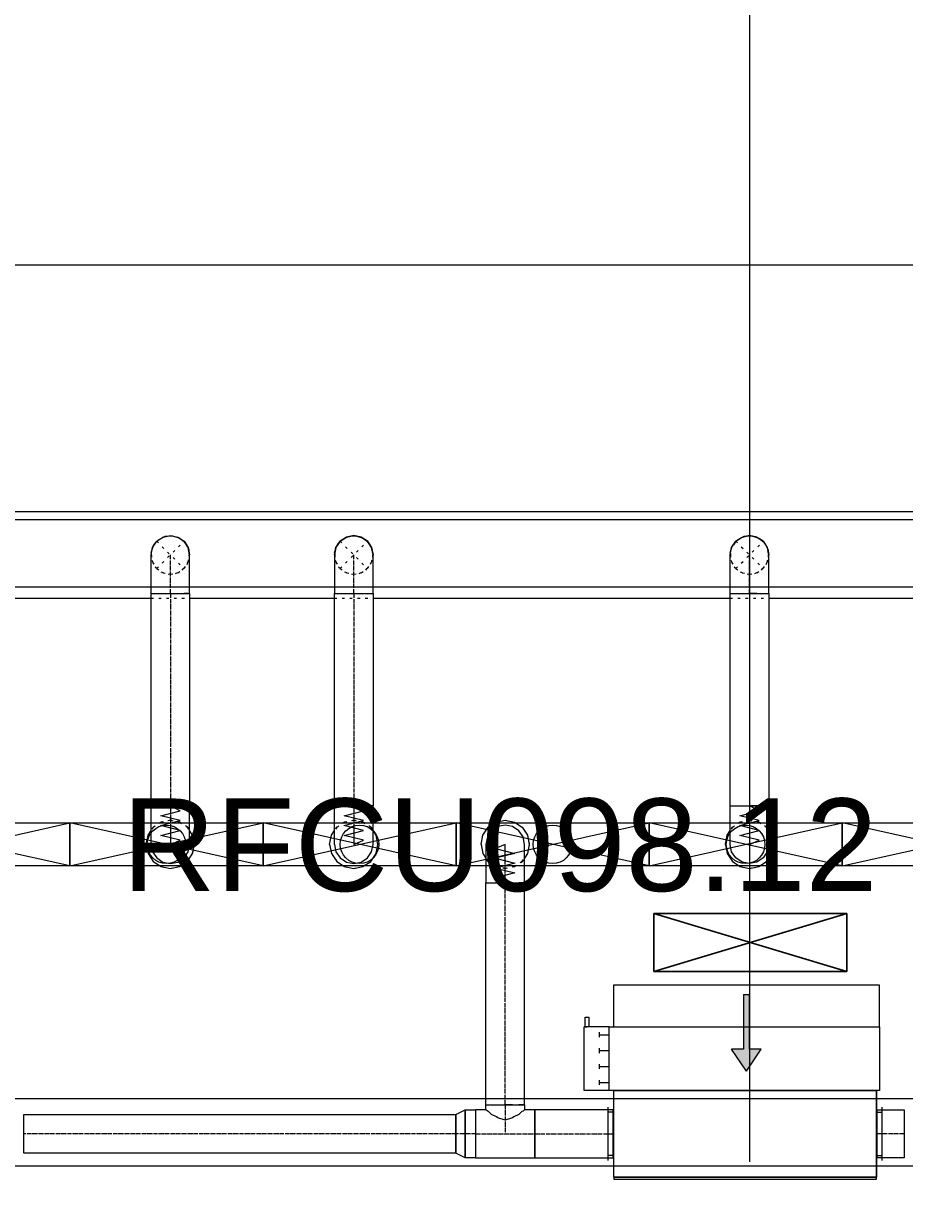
# Model space of a CAD drawing. Header units: centimetres. Extents: x -149939 to 48626, y -46000 to 152985.
# Tile 244 of 256: x -8300 to -3738, y 48110 to 54249. Entities that reach past the tile are written whole.
import ezdxf

# ---------------------------------------------------------------- set-up
doc = ezdxf.new("R2010")
doc.units = ezdxf.units.CM
doc.header["$LTSCALE"] = 50
doc.header["$PDMODE"] = 35
doc.header["$PDSIZE"] = 0.1
for name, pattern in [('CADVENT_CENTERLINE', [9.9, 7.4, -1, 0.5, -1]), ('CADVENT_HIDDEN', [0.8, 0.25, -0.55]), ('Kondygnacja  -0_5$0$HIDDEN', [9.525, 6.35, -3.175]), ('Kondygnacja  -0_5$0$HIDDEN2', [4.7625, 3.175, -1.5875]), ('Osie rzutów$0$DASHDOT2', [12.7, 6.35, -3.175, 0, -3.175])]:
    doc.linetypes.add(name, pattern=pattern)
doc.layers.get('0').update_dxf_attribs({"color": 8})
doc.layers.get('DEFPOINTS').update_dxf_attribs({"color": 8})
for name, color, linetype in [('01-103-Went PP_poziom-0_5$0$L_Nawiew', 7, 'Continuous'), ('bgde-nawiewDETAILS', 1, 'Continuous'), ('bgde-nawiewEXP', 7, 'Continuous'), ('bgde-nawiewHIDDEN', 250, 'Continuous'), ('bgde-wywiewSOL', 5, 'Continuous'), ('Kondygnacja  -0_5$0$ARCH_KONSTR_POWYŻEJ RZUTU', 8, 'Kondygnacja  -0_5$0$HIDDEN'), ('Kondygnacja  -0_5$0$ARCH_KONSTR_POWYŻEJ RZUTU_IST', 8, 'Kondygnacja  -0_5$0$HIDDEN2'), ('Osie rzutów$0$ARCH_INFO_OSIE_IST', 8, 'Osie rzutów$0$DASHDOT2'), ('Osie rzutów$0$ARCH_INFO_OSIE_OPISY_IST', 8, 'Continuous')]:
    doc.layers.add(name, color=color, linetype=linetype)
for name, color, linetype, lineweight in [('bgde-nawiewCEN', 7, 'Continuous', 13), ('bgde_nawiewnik', 11, 'Continuous', 5), ('Kondygnacja  -0_5$0$ARCH_INFO_WYMIARY', 8, 'Continuous', 9), ('RFCU', 6, 'Continuous', 30)]:
    doc.layers.add(name, color=color, linetype=linetype, lineweight=lineweight)
doc.styles.add('Arial', font='ARIAL.TTF')
doc.styles.add('Kondygnacja  -0_5$0$Romans', font='Romans.shx', dxfattribs={"width": 0.7})
doc.dimstyles.new('Kondygnacja  -0_5$0$Wymiary 1-100', dxfattribs={"dimtxt": 12, "dimasz": 10, "dimexe": 5, "dimexo": 0, "dimgap": 4, "dimtad": 1, "dimrnd": 0.5, "dimzin": 12, "dimdsep": 46, "dimtxsty": 'Kondygnacja  -0_5$0$Romans', "dimblk": 'Kondygnacja  -0_5$0$_Oblique', "dimcen": 10, "dimdle": 10, "dimclrt": 55, "dimazin": 0, "dimtfac": 1, "dimtmove": 1, "dimatfit": 3, "dimfxl": 8, "dimfxlon": 1, "dimtolj": 1, "dimtzin": 0, "dimarcsym": 0})

# ---------------------------------------------------------------- blocks, each defined once
blk = doc.blocks.new('Osie rzutów')
at = {"layer": 'Osie rzutów$0$ARCH_INFO_OSIE_IST', "ltscale": 10}
for p, q in [((11660, 12510), (11660, 4623.26)), ((4436.04, 9800), (15156.54, 9800))]:
    blk.add_line(p, q, dxfattribs=at)
blk = doc.blocks.new('Kondygnacja  -0_5$0$_Oblique')
at = {"color": 0, "linetype": 'ByBlock', "lineweight": -2}
blk.add_line((-0.5, -0.5), (0.5, 0.5), dxfattribs=at)
blk = doc.blocks.new('*D147')
at = {"layer": 'DEFPOINTS', "color": 0}
for p in [(5845, 52950), (6165.9, 52950), (-62690, 50660)]:
    blk.add_point(p, dxfattribs=at)
at = {"layer": 'Kondygnacja  -0_5$0$ARCH_INFO_WYMIARY', "color": 0, "lineweight": -2}
for p, q in [((6157.9, 52950), (6170.9, 52950)), ((6165.9, 50650), (6165.9, 52960)), ((6157.9, 50660), (6170.9, 50660))]:
    blk.add_line(p, q, dxfattribs=at)
at = {"layer": 'Kondygnacja  -0_5$0$ARCH_INFO_WYMIARY', "color": 0, "linetype": 'ByBlock', "lineweight": -2, "xscale": 10, "yscale": 10, "zscale": 10}
for p, rotation in [((6165.9, 52950), 90), ((6165.9, 50660), 270)]:
    blk.add_blockref('Kondygnacja  -0_5$0$_Oblique', p, dxfattribs=dict(at, rotation=rotation))
at = {"layer": 'Kondygnacja  -0_5$0$ARCH_INFO_WYMIARY', "color": 55, "insert": (6155.9, 51805), "char_height": 12, "attachment_point": 5, "rotation": 90, "style": 'Kondygnacja  -0_5$0$Romans'}
blk.add_mtext('\\A1;2290', dxfattribs=at)
blk = doc.blocks.new('Kondygnacja  -0_5$0$konstrukcja istniejąca -0.5')
at = {"layer": 'Kondygnacja  -0_5$0$ARCH_KONSTR_POWYŻEJ RZUTU_IST', "ltscale": 10, "elevation": 0}
for points in [[(11138, 9667.89), (12182, 9667.89)], [(12182, 9632.89), (11138, 9632.89)]]:
    blk.add_lwpolyline(points, dxfattribs=at)
at = {"layer": 'Kondygnacja  -0_5$0$ARCH_KONSTR_POWYŻEJ RZUTU_IST', "ltscale": 10}
for points in [[(11138, 9367.89), (12182, 9367.89)], [(12182, 9332.89), (11138, 9332.89)]]:
    blk.add_lwpolyline(points, dxfattribs=at)
blk = doc.blocks.new('*D212')
at = {"layer": 'DEFPOINTS', "color": 0}
for p in [(-30586.3, 81900), (-30681.1, 12489.5), (9064, 12489.5)]:
    blk.add_point(p, dxfattribs=at)
at = {"layer": 'Kondygnacja  -0_5$0$ARCH_INFO_WYMIARY', "color": 0, "lineweight": -2}
for p, q in [((-30673.1, 81900), (-30686.1, 81900)), ((-30681.1, 81910), (-30681.1, 12479.5)), ((-30673.1, 12489.5), (-30686.1, 12489.5))]:
    blk.add_line(p, q, dxfattribs=at)
at = {"layer": 'Kondygnacja  -0_5$0$ARCH_INFO_WYMIARY', "color": 0, "linetype": 'ByBlock', "lineweight": -2, "xscale": 10, "yscale": 10, "zscale": 10}
for p, rotation in [((-30681.1, 81900), 90), ((-30681.1, 12489.5), 270)]:
    blk.add_blockref('Kondygnacja  -0_5$0$_Oblique', p, dxfattribs=dict(at, rotation=rotation))
at = {"layer": 'Kondygnacja  -0_5$0$ARCH_INFO_WYMIARY', "color": 55, "insert": (-30691.1, 47194.8), "char_height": 12, "attachment_point": 5, "rotation": 90, "style": 'Kondygnacja  -0_5$0$Romans'}
blk.add_mtext('\\A1;69410.5', dxfattribs=at)
blk = doc.blocks.new('A$C066D7839')
at = {"layer": 'bgde_nawiewnik', "color": 7}
for p, q in [((-50, -11.15), (-50, 11.15)), ((-50, 11.15), (50, 11.15)), ((-50, -11.15), (50, 11.15)), ((50, -11.15), (-50, 11.15)), ((50, 11.15), (50, -11.15)), ((50, -11.15), (-50, -11.15))]:
    blk.add_line(p, q, dxfattribs=at)
blk.add_circle((0, 0), 10, dxfattribs=at)
blk = doc.blocks.new('A$C5B3E7367')
at = {"layer": '01-103-Went PP_poziom-0_5$0$L_Nawiew'}
h = blk.add_hatch(color=256, dxfattribs=at)
h.paths.add_polyline_path([(215, 704), (215, 674), (331.7, 674), (331.7, 612.1), (445.9, 689), (331.7, 765.9), (331.7, 704)])
h.paths.add_polyline_path([(48.3, 704), (48.3, 674), (215, 674), (215, 704)])
for p, q in [((215, 1525), (165, 1525)), ((165, 1525), (165, 1505)), ((165, 1505), (215, 1505)), ((215, 1400), (215, 1530)), ((545, 1530), (215, 1530)), ((215, 1530), (215, 1515)), ((545, 1400), (545, 1530)), ((243.8, 1452), (268.8, 1452)), ((256.2, 1452), (256.2, 1400)), ((326.2, 1452), (351.2, 1452)), ((338.8, 1452), (338.8, 1400)), ((408.8, 1452), (433.8, 1452)), ((421.2, 1452), (421.2, 1400)), ((491.2, 1452), (516.2, 1452)), ((503.8, 1452), (503.8, 1400)), ((0, 1378), (215, 1378)), ((0, 0), (0, 1378)), ((545, 1400), (215, 1400)), ((215, 1400), (215, 1378)), ((215, 1378), (215, 0)), ((545, 0), (545, 1400)), ((445.9, 689), (331.7, 765.9)), ((331.7, 704), (331.7, 765.9)), ((48.3, 704), (331.7, 704)), ((48.3, 704), (48.3, 674)), ((445.9, 689), (331.7, 612.1)), ((48.3, 674), (331.7, 674)), ((331.7, 612.1), (331.7, 674)), ((215, 0), (0, 0)), ((215, 0), (545, 0))]:
    blk.add_line(p, q, dxfattribs=at)
blk = doc.blocks.new('A$C53CA46B8')
at = {"layer": 'bgde-wywiewSOL'}
for p, q in [((112.9, 511.1), (-162.1, 511.1)), ((-137.1, 481.1), (-137.1, 511.1)), ((87.9, 481.1), (87.9, 511.1)), ((200.4, 481.1), (-249.6, 481.1)), ((-249.6, 481.1), (-249.6, -878.9)), ((200.4, 481.1), (200.4, -878.9)), ((200.4, -878.9), (-249.6, -878.9)), ((112.9, -908.9), (-162.1, -908.9)), ((-137.1, -878.9), (-137.1, -908.9)), ((87.9, -878.9), (87.9, -908.9))]:
    blk.add_line(p, q, dxfattribs=at)
at = {"layer": '01-103-Went PP_poziom-0_5$0$L_Nawiew'}
blk.add_blockref('A$C5B3E7367', (-794.6, -893.9), dxfattribs=at)

msp = doc.modelspace()

# ---------------------------------------------------------------- linework, layer by layer
at = {"layer": 'bgde-nawiewCEN', "linetype": 'CADVENT_CENTERLINE', "ltscale": 0.06}
for p, q in [((-7540.031, 51296.017), (-7540.031, 51496.017)), ((-6590.031, 51296.017), (-6590.031, 51496.017)), ((-4540.031, 51296.017), (-4540.031, 51496.017)), ((-7540.031, 51295.952), (-7540.031, 50196.041)), ((-6590.031, 51295.952), (-6590.031, 50196.041)), ((-4540.031, 51295.952), (-4540.031, 50196.041)), ((-7540.031, 50196.041), (-7540.031, 50177.345)), ((-7540.031, 50177.345), (-7540.031, 50126.234)), ((-6590.031, 50196.041), (-6590.031, 50177.345)), ((-6590.031, 50177.345), (-6590.031, 50126.234)), ((-4540.031, 50196.041), (-4540.031, 50177.345)), ((-4540.031, 50177.345), (-4540.031, 50126.234)), ((-7540.031, 50126.234), (-7540.031, 50098.441)), ((-7540.031, 50098.441), (-7540.031, 50074.915)), ((-6590.031, 50126.234), (-6590.031, 50098.441)), ((-6590.031, 50098.441), (-6590.031, 50074.915)), ((-4540.031, 50126.234), (-4540.031, 50098.441)), ((-4540.031, 50098.441), (-4540.031, 50074.915)), ((-7540.031, 50074.915), (-7540.031, 50055.3)), ((-7540.031, 50055.3), (-7540.031, 50039.241)), ((-7540.031, 50039.241), (-7540.031, 50026.382)), ((-6590.031, 50074.915), (-6590.031, 50055.3)), ((-6590.031, 50055.3), (-6590.031, 50039.241)), ((-6590.031, 50039.241), (-6590.031, 50026.382)), ((-4540.031, 50074.915), (-4540.031, 50055.3)), ((-4540.031, 50055.3), (-4540.031, 50039.241)), ((-4540.031, 50039.241), (-4540.031, 50026.382)), ((-7540.031, 50026.382), (-7540.031, 50016.367)), ((-7540.031, 50016.367), (-7540.031, 50008.841)), ((-7540.031, 50008.841), (-7540.031, 50003.448)), ((-7540.031, 50003.448), (-7540.031, 49999.834)), ((-7540.031, 49999.834), (-7540.031, 49997.641)), ((-7540.031, 49997.641), (-7540.031, 49996.515)), ((-7540.031, 49996.515), (-7540.031, 49996.041)), ((-6590.031, 50026.382), (-6590.031, 50016.367)), ((-6590.031, 50016.367), (-6590.031, 50008.841)), ((-6590.031, 50008.841), (-6590.031, 50003.448)), ((-6590.031, 50003.448), (-6590.031, 49999.834)), ((-6590.031, 49999.834), (-6590.031, 49997.641)), ((-6590.031, 49997.641), (-6590.031, 49996.515)), ((-6590.031, 49996.515), (-6590.031, 49996.041)), ((-5805.459, 49995.567), (-5805.459, 49996.041)), ((-5805.459, 49994.441), (-5805.459, 49995.567)), ((-5805.459, 49992.248), (-5805.459, 49994.441)), ((-5805.459, 49988.634), (-5805.459, 49992.248)), ((-5805.459, 49983.241), (-5805.459, 49988.634)), ((-5805.459, 49975.715), (-5805.459, 49983.241)), ((-5805.459, 49965.7), (-5805.459, 49975.715)), ((-4540.031, 50026.382), (-4540.031, 50016.367)), ((-4540.031, 50016.367), (-4540.031, 50008.841)), ((-4540.031, 50008.841), (-4540.031, 50003.448)), ((-4540.031, 50003.448), (-4540.031, 49999.834)), ((-4540.031, 49999.834), (-4540.031, 49997.641)), ((-4540.031, 49997.641), (-4540.031, 49996.515)), ((-4540.031, 49996.515), (-4540.031, 49996.041)), ((-5805.459, 49952.841), (-5805.459, 49965.7)), ((-5805.459, 49936.782), (-5805.459, 49952.841)), ((-5805.459, 49917.167), (-5805.459, 49936.782)), ((-5805.459, 49893.641), (-5805.459, 49917.167)), ((-5805.459, 49865.848), (-5805.459, 49893.641)), ((-5805.459, 49814.737), (-5805.459, 49865.848)), ((-5805.459, 49796.041), (-5805.459, 49814.737)), ((-5805.459, 48645.669), (-5805.459, 49796.041)), ((-5805.459, 48645.669), (-5805.459, 48495.669)), ((-6061.459, 48495.669), (-8299.688, 48495.669)), ((-5958.459, 48495.669), (-6061.459, 48495.669)), ((-5958.459, 48495.669), (-5805.459, 48495.669)), ((-5805.459, 48495.669), (-5652.459, 48495.669)), ((-5652.459, 48495.669), (-5246.078, 48495.669)), ((-5242.078, 48495.669), (-5246.078, 48495.669)), ((-3882.078, 48495.669), (-3878.078, 48495.669)), ((-3738.078, 48495.669), (-3878.078, 48495.669))]:
    msp.add_line(p, q, dxfattribs=at)
at = {"layer": 'bgde-nawiewDETAILS', "linetype": 'CADVENT_HIDDEN'}
for p, q in [((-7610.742, 51425.306), (-7469.321, 51566.728)), ((-7610.742, 51566.728), (-7469.321, 51425.306)), ((-6660.742, 51425.306), (-6519.321, 51566.728)), ((-6660.742, 51566.728), (-6519.321, 51425.306)), ((-4610.742, 51425.306), (-4469.321, 51566.728)), ((-4610.742, 51566.728), (-4469.321, 51425.306))]:
    msp.add_line(p, q, dxfattribs=at)
at = {"layer": 'bgde-nawiewEXP', "linetype": 'Continuous'}
for points in [[(-11775.327, 51271.017), (-11775.327, 51721.017), (2610.549, 51721.017)], [(-7640.031, 51296.017), (-7640.031, 51496.017), (-7632.419, 51534.285), (-7610.742, 51566.728), (-7578.3, 51588.405), (-7540.031, 51596.017), (-7501.763, 51588.405), (-7469.321, 51566.728), (-7447.643, 51534.285)], [(-7623.109, 51548.219), (-7610.742, 51566.728), (-7578.3, 51588.405), (-7569.875, 51590.081)], [(-7607.432, 51568.099), (-7601.845, 51574.624), (-7567.059, 51592.295), (-7544.865, 51594.015)], [(-7561.864, 51591.674), (-7540.031, 51596.017), (-7501.763, 51588.405), (-7494.621, 51583.633)], [(-7536.721, 51594.646), (-7528.157, 51595.309), (-7491.063, 51583.207), (-7474.154, 51568.73)], [(-7487.83, 51579.095), (-7469.321, 51566.728), (-7447.643, 51534.285)], [(-6673.321, 51547.901), (-6660.742, 51566.728), (-6628.3, 51588.405), (-6620.142, 51590.028)], [(-6657.512, 51568.065), (-6652.125, 51574.403), (-6617.401, 51592.198), (-6594.833, 51594.028)], [(-6612.238, 51591.6), (-6590.031, 51596.017), (-6551.763, 51588.405), (-6544.847, 51583.784)], [(-6586.801, 51594.679), (-6578.511, 51595.351), (-6541.374, 51583.381), (-6524.123, 51568.717)], [(-6538.147, 51579.307), (-6519.321, 51566.728), (-6497.643, 51534.285), (-6496.021, 51526.127)], [(-4610.742, 51566.728), (-4578.3, 51588.405), (-4540.031, 51596.017), (-4561.864, 51591.674)], [(-4610.742, 51566.728), (-4578.3, 51588.405), (-4569.875, 51590.081)], [(-4607.432, 51568.099), (-4601.845, 51574.624), (-4567.059, 51592.295), (-4544.865, 51594.015)], [(-4540.031, 51596.017), (-4501.763, 51588.405)], [(-4540.031, 51596.017), (-4501.763, 51588.405)], [(-4501.763, 51588.405), (-4540.031, 51596.017)], [(-4501.763, 51588.405), (-4540.031, 51596.017)], [(-4536.721, 51594.646), (-4528.157, 51595.309), (-4491.063, 51583.207), (-4474.154, 51568.73)], [(-4501.763, 51588.405), (-4494.621, 51583.633)], [(-4501.763, 51588.405), (-4469.321, 51566.728), (-4487.83, 51579.095)], [(-7640.031, 51496.017), (-7632.419, 51534.285), (-7627.647, 51541.427)], [(-7639.324, 51507.891), (-7627.222, 51544.985), (-7612.744, 51561.894)], [(-7639.324, 51507.891), (-7638.66, 51499.327)], [(-7447.643, 51534.285), (-7469.321, 51566.728)], [(-7447.643, 51534.285), (-7469.321, 51566.728)], [(-7467.95, 51563.418), (-7461.425, 51557.831), (-7443.753, 51523.044), (-7442.033, 51500.85)], [(-7447.643, 51296.017), (-7440.031, 51296.017), (-7440.031, 51496.017), (-7447.643, 51534.285)], [(-7447.643, 51534.285), (-7440.031, 51496.017), (-7444.374, 51517.85)], [(-7447.643, 51534.285), (-7445.968, 51525.86)], [(-6690.031, 51496.017), (-6682.419, 51534.285), (-6677.798, 51541.201)], [(-6689.365, 51507.538), (-6677.395, 51544.674), (-6662.731, 51561.926)], [(-6689.365, 51507.538), (-6688.693, 51499.247)], [(-6517.983, 51563.498), (-6511.645, 51558.11), (-6493.85, 51523.387), (-6492.02, 51500.819)], [(-6494.449, 51518.224), (-6490.031, 51496.017)], [(-4640.031, 51496.017), (-4632.419, 51534.285), (-4610.742, 51566.728), (-4623.109, 51548.219)], [(-4640.031, 51296.017), (-4640.031, 51496.017), (-4632.419, 51534.285), (-4627.647, 51541.427)], [(-4639.324, 51507.891), (-4627.222, 51544.985), (-4612.744, 51561.894)], [(-4639.324, 51507.891), (-4638.66, 51499.327)], [(-4501.763, 51296.017), (-4440.031, 51296.017), (-4440.031, 51496.017), (-4444.374, 51517.85)], [(-4469.321, 51566.728), (-4447.643, 51534.285), (-4445.968, 51525.86)], [(-4469.321, 51566.728), (-4447.643, 51534.285), (-4440.031, 51496.017)], [(-4467.95, 51563.418), (-4461.425, 51557.831), (-4443.753, 51523.044), (-4442.033, 51500.85)], [(-9490.031, 51271.017), (-7640.031, 51271.017)], [(-7640.031, 51296.017), (-7447.643, 51296.017)], [(-7640.031, 49996.041), (-7632.419, 49957.773), (-7610.742, 49925.33), (-7578.3, 49903.653), (-7540.031, 49896.041), (-7501.763, 49903.653), (-7469.321, 49925.33), (-7447.643, 49957.773), (-7440.031, 49996.041), (-7440.031, 50196.041), (-7540.031, 50196.041), (-7540.031, 50196.041), (-7640.031, 50196.041), (-7640.031, 51295.952), (-7447.643, 51295.952)], [(-7447.643, 51296.017), (-7469.321, 51296.017)], [(-7447.643, 51295.952), (-7469.321, 51295.952)], [(-7447.643, 51295.952), (-7440.031, 51295.952), (-7440.031, 50196.041), (-7447.643, 50196.041)], [(-7440.031, 51271.017), (-6690.031, 51271.017)], [(-6690.031, 49996.041), (-6690.031, 50196.041), (-6551.763, 50196.041), (-6551.763, 50196.041), (-6690.031, 50196.041), (-6690.031, 51295.952), (-6490.031, 51295.952), (-6490.031, 50196.041), (-6551.763, 50196.041), (-6519.321, 50196.041)], [(-6490.031, 51271.017), (-4640.031, 51271.017)], [(-4640.031, 51296.017), (-4501.763, 51296.017)], [(-4640.031, 50196.041), (-4640.031, 51295.952), (-4501.763, 51295.952)], [(-4501.763, 51296.017), (-4540.031, 51296.017)], [(-4501.763, 51295.952), (-4540.031, 51295.952)], [(-4501.763, 51295.952), (-4440.031, 51295.952), (-4440.031, 50196.041), (-4469.321, 50196.041)], [(-4440.031, 51271.017), (-2590.031, 51271.017)], [(-7640.031, 49996.041), (-7640.031, 50196.041), (-7501.763, 50196.041), (-7501.763, 50196.041), (-7447.643, 50196.041)], [(-7447.643, 50196.041), (-7469.321, 50196.041)], [(-7447.643, 50196.041), (-7440.031, 50196.041)], [(-6690.031, 49996.041), (-6682.419, 49957.773), (-6660.742, 49925.33), (-6628.3, 49903.653), (-6590.031, 49896.041), (-6551.763, 49903.653), (-6519.321, 49925.33), (-6497.643, 49957.773), (-6490.031, 49996.041), (-6490.031, 50196.041), (-6551.763, 50196.041)], [(-4640.031, 50196.041), (-4501.763, 50196.041)], [(-4501.763, 50196.041), (-4540.031, 50196.041)], [(-4501.763, 50196.041), (-4469.321, 50196.041)], [(-4469.321, 50196.041), (-4501.763, 50196.041)], [(-4469.321, 50196.041), (-4447.643, 50196.041)], [(-5930.459, 49996.041), (-5920.944, 50043.877), (-5893.847, 50084.429), (-5853.294, 50111.526), (-5805.459, 50121.041), (-5757.623, 50111.526), (-5717.07, 50084.429), (-5689.974, 50043.877), (-5680.459, 49996.041), (-5689.974, 49948.206), (-5705.459, 49925.031)], [(-7665.031, 49996.041), (-7655.516, 49948.206), (-7628.42, 49907.653), (-7587.867, 49880.556), (-7540.031, 49871.041), (-7492.196, 49880.556), (-7451.643, 49907.653), (-7424.546, 49948.206), (-7415.031, 49996.041), (-7424.546, 50043.877), (-7440.031, 50067.051)], [(-7665.031, 49996.041), (-7655.516, 50043.877), (-7640.031, 50067.051)], [(-6715.031, 49996.041), (-6705.516, 49948.206), (-6678.42, 49907.653), (-6637.867, 49880.556), (-6590.031, 49871.041), (-6542.196, 49880.556), (-6501.643, 49907.653), (-6474.546, 49948.206), (-6465.031, 49996.041), (-6474.546, 50043.877), (-6490.031, 50067.051)], [(-6715.031, 49996.041), (-6705.516, 50043.877), (-6690.031, 50067.051)], [(-4665.031, 49996.041), (-4655.516, 49948.206), (-4628.42, 49907.653), (-4587.867, 49880.556), (-4540.031, 49871.041), (-4492.196, 49880.556), (-4451.643, 49907.653), (-4424.546, 49948.206), (-4415.031, 49996.041), (-4424.546, 50043.877), (-4440.031, 50067.051)], [(-4665.031, 49996.041), (-4655.516, 50043.877), (-4640.031, 50067.051)], [(-5930.459, 49996.041), (-5920.944, 49948.206), (-5905.459, 49925.031)], [(-5905.459, 48645.669), (-5905.459, 49796.041), (-5767.19, 49796.041)], [(-5767.19, 49796.041), (-5805.459, 49796.041)], [(-5767.19, 49796.041), (-5734.748, 49796.041), (-5734.748, 49796.041), (-5713.071, 49796.041)], [(-5713.071, 49796.041), (-5734.748, 49796.041)], [(-5713.071, 48645.669), (-5705.459, 48645.669), (-5705.459, 49796.041), (-5713.071, 49796.041)], [(-5713.071, 49796.041), (-5705.459, 49796.041)], [(-5905.459, 48620.669), (-5905.459, 48645.669), (-5767.19, 48645.669)], [(-5905.459, 48645.669), (-5767.19, 48645.669)], [(-5767.19, 48645.669), (-5805.459, 48645.669)], [(-5767.19, 48645.669), (-5805.459, 48645.669)], [(-5767.19, 48645.669), (-5713.071, 48645.669)], [(-5767.19, 48645.669), (-5713.071, 48645.669)], [(-5713.071, 48645.669), (-5734.748, 48645.669)], [(-5713.071, 48645.669), (-5734.748, 48645.669)], [(-5713.071, 48645.669), (-5705.459, 48645.669), (-5705.459, 48620.669)], [(-5246.078, 48370.669), (-5246.078, 48620.669), (-5242.078, 48620.669)], [(-3882.078, 48370.669), (-3878.078, 48370.669), (-3878.078, 48620.669), (-3882.078, 48620.669)], [(-5246.078, 48370.669), (-5242.078, 48370.669)]]:
    msp.add_lwpolyline(points, dxfattribs=at)
for points in [[(-6690.031, 51296.017), (-6490.031, 51296.017), (-6490.031, 51496.017), (-6497.643, 51534.285), (-6519.321, 51566.728), (-6551.763, 51588.405), (-6590.031, 51596.017), (-6628.3, 51588.405), (-6660.742, 51566.728), (-6682.419, 51534.285), (-6690.031, 51496.017), (-6690.031, 51335.035)], [(-4640.031, 50008.841), (-4640.031, 50196.041), (-4440.031, 50196.041), (-4440.031, 49996.041), (-4447.643, 49957.773), (-4469.321, 49925.33), (-4501.763, 49903.653), (-4540.031, 49896.041), (-4578.3, 49903.653), (-4610.742, 49925.33), (-4632.419, 49957.773), (-4640.031, 49996.041), (-4640.031, 50003.448)], [(-5905.459, 49865.848), (-5905.459, 49796.041), (-5734.748, 49796.041), (-5734.748, 49796.041), (-5713.071, 49796.041), (-5713.071, 49796.041), (-5705.459, 49796.041), (-5705.459, 49996.041), (-5713.071, 50034.309), (-5734.748, 50066.752), (-5767.19, 50088.429), (-5805.459, 50096.041), (-5843.727, 50088.429), (-5876.169, 50066.752), (-5897.847, 50034.309), (-5905.459, 49996.041), (-5905.459, 49893.641)], [(-5242.078, 48260.669), (-3882.078, 48260.669), (-3882.078, 48270.669), (-5242.078, 48270.669), (-5242.078, 48720.669), (-3882.078, 48720.669), (-3882.078, 48270.669), (-5242.078, 48270.669)], [(-6061.459, 48395.669), (-6061.459, 48595.669), (-6013.302, 48620.669), (-6013.302, 48370.669)], [(-6013.302, 48370.669), (-6013.302, 48620.669), (-5958.459, 48620.669), (-5958.459, 48370.669)], [(-5958.459, 48370.669), (-5652.459, 48370.669), (-5652.459, 48620.669), (-5705.459, 48620.669), (-5713.071, 48613.057), (-5719.463, 48611.154), (-5734.748, 48595.869), (-5761.205, 48584.057), (-5767.19, 48578.071), (-5805.459, 48566.679), (-5843.727, 48578.071), (-5849.713, 48584.057), (-5876.169, 48595.869), (-5891.454, 48611.154), (-5897.847, 48613.057), (-5905.459, 48620.669), (-5958.459, 48620.669), (-5958.459, 48380.184)], [(-5652.459, 48370.669), (-5246.078, 48370.669), (-5246.078, 48620.669), (-5652.459, 48620.669), (-5652.459, 48380.184)], [(-3878.078, 48370.669), (-3878.078, 48620.669), (-3738.078, 48620.669), (-3738.078, 48370.669)], [(-8299.688, 48395.669), (-8299.688, 48595.669), (-6061.459, 48595.669), (-6061.459, 48395.669)]]:
    msp.add_lwpolyline(points, close=True, dxfattribs=at)
at = {"layer": 'bgde-nawiewEXP'}
for points in [[(-7540.031, 49996.041), (-7490.031, 50017.339), (-7590.031, 50042.701), (-7490.031, 50067.921), (-7590.031, 50093.206), (-7490.031, 50118.741), (-7590.031, 50144.1), (-7490.031, 50169.559), (-7540.031, 50196.041)], [(-6590.031, 49996.041), (-6540.031, 50017.339), (-6640.031, 50042.701), (-6540.031, 50067.921), (-6640.031, 50093.206), (-6540.031, 50118.741), (-6640.031, 50144.1), (-6540.031, 50169.559), (-6590.031, 50196.041)], [(-4540.031, 49996.041), (-4490.031, 50017.339), (-4590.031, 50042.701), (-4490.031, 50067.921), (-4590.031, 50093.206), (-4490.031, 50118.741), (-4590.031, 50144.1), (-4490.031, 50169.559), (-4540.031, 50196.041)], [(-5805.459, 49996.041), (-5855.459, 49974.743), (-5755.459, 49949.382), (-5855.459, 49924.161), (-5755.459, 49898.876), (-5855.459, 49873.341), (-5755.459, 49847.982), (-5855.459, 49822.523), (-5805.459, 49796.041)]]:
    msp.add_lwpolyline(points, dxfattribs=at)
at = {"layer": 'bgde-nawiewHIDDEN', "linetype": 'CADVENT_HIDDEN'}
for points in [[(-7612.744, 51561.894), (-7607.432, 51568.099)], [(-7569.875, 51590.081), (-7561.864, 51591.674)], [(-7544.865, 51594.015), (-7536.721, 51594.646)], [(-7494.621, 51583.633), (-7487.83, 51579.095)], [(-7474.154, 51568.73), (-7467.95, 51563.418)], [(-6662.731, 51561.926), (-6657.512, 51568.065)], [(-6620.142, 51590.028), (-6612.238, 51591.6)], [(-6594.833, 51594.028), (-6586.801, 51594.679)], [(-6544.847, 51583.784), (-6538.147, 51579.307)], [(-6524.123, 51568.717), (-6517.983, 51563.498)], [(-4612.744, 51561.894), (-4607.432, 51568.099)], [(-4569.875, 51590.081), (-4561.864, 51591.674)], [(-4544.865, 51594.015), (-4536.721, 51594.646)], [(-4494.621, 51583.633), (-4487.83, 51579.095)], [(-4474.154, 51568.73), (-4467.95, 51563.418)], [(-7627.647, 51541.427), (-7623.109, 51548.219)], [(-7445.968, 51525.86), (-7444.374, 51517.85)], [(-6677.798, 51541.201), (-6673.321, 51547.901)], [(-6496.021, 51526.127), (-6494.449, 51518.224)], [(-4627.647, 51541.427), (-4623.109, 51548.219)], [(-4445.968, 51525.86), (-4444.374, 51517.85)], [(-7640.031, 51496.017), (-7632.419, 51457.749), (-7610.742, 51425.306), (-7578.3, 51403.629), (-7540.031, 51396.017), (-7501.763, 51403.629), (-7469.321, 51425.306), (-7447.643, 51457.749), (-7440.031, 51496.017)], [(-7638.66, 51499.327), (-7636.31, 51468.99), (-7618.638, 51434.203), (-7588.999, 51408.827), (-7551.905, 51396.724), (-7513.004, 51399.739), (-7478.217, 51417.41), (-7452.841, 51447.049), (-7440.739, 51484.143), (-7442.033, 51500.85)], [(-6690.031, 51496.017), (-6682.419, 51457.749), (-6660.742, 51425.306), (-6628.3, 51403.629), (-6590.031, 51396.017), (-6551.763, 51403.629), (-6519.321, 51425.306), (-6497.643, 51457.749), (-6490.031, 51496.017)], [(-6688.693, 51499.247), (-6686.213, 51468.647), (-6668.418, 51433.923), (-6638.689, 51408.653), (-6601.552, 51396.683), (-6562.662, 51399.835), (-6527.938, 51417.631), (-6502.667, 51447.36), (-6490.697, 51484.496), (-6492.02, 51500.819)], [(-4640.031, 51496.017), (-4632.419, 51457.749), (-4610.742, 51425.306), (-4578.3, 51403.629), (-4540.031, 51396.017), (-4501.763, 51403.629), (-4469.321, 51425.306), (-4447.643, 51457.749), (-4440.031, 51496.017)], [(-4638.66, 51499.327), (-4636.31, 51468.99), (-4618.638, 51434.203), (-4588.999, 51408.827), (-4551.905, 51396.724), (-4513.004, 51399.739), (-4478.217, 51417.41), (-4452.841, 51447.049), (-4440.739, 51484.143), (-4442.033, 51500.85)], [(-7640.031, 51271.017), (-7440.031, 51271.017)], [(-6690.031, 51271.017), (-6490.031, 51271.017)], [(-4640.031, 51271.017), (-4440.031, 51271.017)], [(-7665.031, 49996.041), (-7655.516, 49948.206), (-7628.42, 49907.653), (-7587.867, 49880.556), (-7540.031, 49871.041), (-7492.196, 49880.556), (-7451.643, 49907.653), (-7424.546, 49948.206), (-7415.031, 49996.041), (-7424.546, 50043.877), (-7451.643, 50084.429), (-7492.196, 50111.526), (-7540.031, 50121.041), (-7587.867, 50111.526), (-7628.42, 50084.429), (-7640.031, 50067.051)], [(-7665.031, 49996.041), (-7655.516, 50043.877), (-7628.42, 50084.429), (-7587.867, 50111.526), (-7540.031, 50121.041), (-7492.196, 50111.526), (-7451.643, 50084.429), (-7440.031, 50067.051)], [(-6715.031, 49996.041), (-6705.516, 49948.206), (-6678.42, 49907.653), (-6637.867, 49880.556), (-6590.031, 49871.041), (-6542.196, 49880.556), (-6501.643, 49907.653), (-6474.546, 49948.206), (-6465.031, 49996.041), (-6474.546, 50043.877), (-6501.643, 50084.429), (-6542.196, 50111.526), (-6590.031, 50121.041), (-6637.867, 50111.526), (-6678.42, 50084.429), (-6690.031, 50067.051)], [(-6715.031, 49996.041), (-6705.516, 50043.877), (-6678.42, 50084.429), (-6637.867, 50111.526), (-6590.031, 50121.041), (-6542.196, 50111.526), (-6501.643, 50084.429), (-6490.031, 50067.051)], [(-5930.459, 49996.041), (-5920.944, 50043.877), (-5893.847, 50084.429), (-5853.294, 50111.526), (-5805.459, 50121.041), (-5757.623, 50111.526), (-5717.07, 50084.429), (-5689.974, 50043.877), (-5680.459, 49996.041), (-5689.974, 49948.206), (-5717.07, 49907.653), (-5757.623, 49880.556), (-5805.459, 49871.041), (-5853.294, 49880.556), (-5893.847, 49907.653), (-5853.294, 49880.556), (-5805.459, 49871.041), (-5757.623, 49880.556), (-5717.07, 49907.653), (-5705.459, 49925.031)], [(-4665.031, 49996.041), (-4655.516, 49948.206), (-4628.42, 49907.653), (-4587.867, 49880.556), (-4540.031, 49871.041), (-4492.196, 49880.556), (-4451.643, 49907.653), (-4424.546, 49948.206), (-4415.031, 49996.041), (-4424.546, 50043.877), (-4451.643, 50084.429), (-4492.196, 50111.526), (-4540.031, 50121.041), (-4587.867, 50111.526), (-4628.42, 50084.429), (-4640.031, 50067.051)], [(-4665.031, 49996.041), (-4655.516, 50043.877), (-4628.42, 50084.429), (-4587.867, 50111.526), (-4540.031, 50121.041), (-4492.196, 50111.526), (-4451.643, 50084.429), (-4440.031, 50067.051)], [(-5930.459, 49996.041), (-5920.944, 49948.206), (-5893.847, 49907.653), (-5905.459, 49925.031)], [(-5242.078, 48370.669), (-5242.078, 48620.669)], [(-3882.078, 48370.669), (-3882.078, 48620.669)]]:
    msp.add_lwpolyline(points, dxfattribs=at)
at = {"layer": 'RFCU'}
for p, q in [((-4035.356, 49637.28), (-5035.356, 49637.28)), ((-5035.356, 49637.28), (-5035.356, 49337.28)), ((-5035.356, 49337.28), (-4035.356, 49637.28)), ((-5035.356, 49637.28), (-4035.356, 49337.28)), ((-4035.356, 49637.28), (-5035.356, 49637.28)), ((-5035.356, 49637.28), (-5035.356, 49337.28)), ((-5035.356, 49337.28), (-4035.356, 49637.28)), ((-5035.356, 49637.28), (-4035.356, 49337.28)), ((-4035.356, 49337.28), (-4035.356, 49637.28)), ((-4035.356, 49337.28), (-4035.356, 49637.28)), ((-5035.356, 49337.28), (-4035.356, 49337.28)), ((-5035.356, 49337.28), (-4035.356, 49337.28))]:
    msp.add_line(p, q, dxfattribs=at)

# ---------------------------------------------------------------- block references
at = {"layer": '01-103-Went PP_poziom-0_5$0$L_Nawiew', "xscale": 10, "yscale": 10, "zscale": 10}
for p in [(-8560.036, 49996.041, -359.816), (-7560.036, 49996.041, -359.816), (-6560.036, 49996.041, -359.816), (-5560.036, 49996.041, -359.816), (-4560.036, 49996.041, -359.816), (-3560.036, 49996.041, -359.816)]:
    msp.add_blockref('A$C066D7839', p, dxfattribs=at)
at = {"layer": '01-103-Went PP_poziom-0_5$0$L_Nawiew', "xscale": -1, "rotation": 90}
msp.add_blockref('A$C53CA46B8', (-4760.93, 48471.08, 630), dxfattribs=at)
at = {"layer": 'Kondygnacja  -0_5$0$ARCH_KONSTR_POWYŻEJ RZUTU', "xscale": 10, "yscale": 10, "zscale": 10}
msp.add_blockref('Kondygnacja  -0_5$0$konstrukcja istniejąca -0.5', (-121140, -45000), dxfattribs=at)
at = {"layer": 'Osie rzutów$0$ARCH_INFO_OSIE_OPISY_IST', "color": 30, "xscale": 10, "yscale": 10, "zscale": 10}
msp.add_blockref('Osie rzutów', (-121140, -45000), dxfattribs=at)

# ---------------------------------------------------------------- texts
at = {"layer": 'RFCU', "insert": (-7789.753, 50233.779), "char_height": 480, "width": 10742.22846, "attachment_point": 1, "style": 'Arial'}
msp.add_mtext('RFCU098.12', dxfattribs=at)

# ---------------------------------------------------------------- dimensions: what is measured, and where the dimension line sits
at = {"layer": 'Kondygnacja  -0_5$0$ARCH_INFO_WYMIARY'}
for base, p1, p2, picture, middle in [((-30681.114, 12489.5), (-30586.301, 81900), (9064, 12489.5), '*D212', (-30691.114, 47194.75)), ((6165.858, 52950), (-62690, 50660), (5845, 52950), '*D147', (6155.858, 51805))]:
    dim = msp.add_linear_dim(base=base, p1=p1, p2=p2, angle=90, dimstyle='Kondygnacja  -0_5$0$Wymiary 1-100', dxfattribs=at)
    dim.commit()
    dim.dimension.update_dxf_attribs({"geometry": picture, "text_midpoint": middle})

doc.saveas('drawing.dxf')
